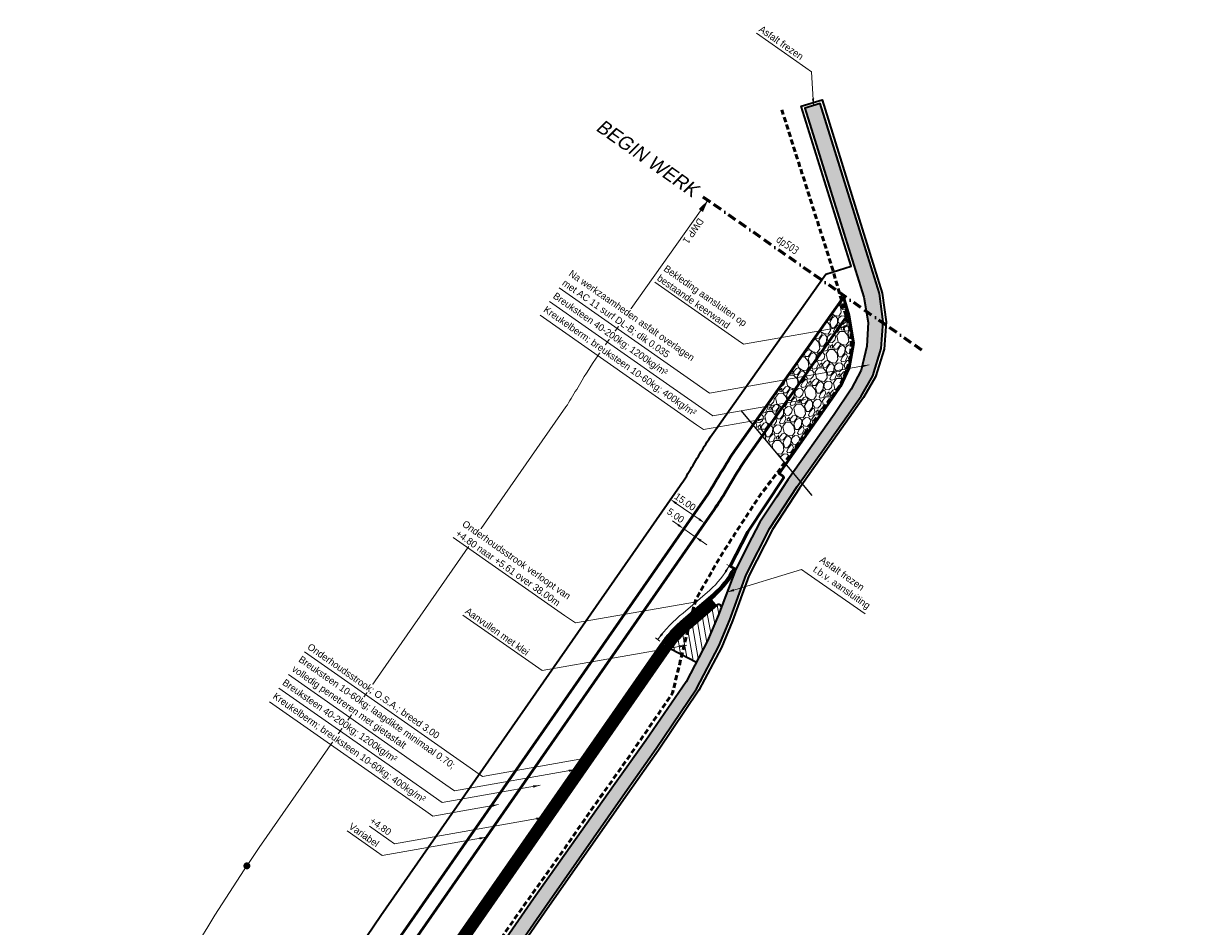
# Model space of a CAD drawing. Header units: metres. Extents: x -128301 to 77274, y 393138 to 412865.
# Tile 5 of 12: x 69750 to 70169, y 408167 to 408493. Entities that reach past the tile are written whole.
import ezdxf
from ezdxf.enums import TextEntityAlignment as Align

# ---------------------------------------------------------------- set-up
doc = ezdxf.new("R2010")
doc.units = ezdxf.units.M
for name, pattern in [('CENTER2', [28.575, 19.05, -3.175, 3.175, -3.175]), ('HIDDEN', [0.375, 0.25, -0.125]), ('KAVELGRENS', [21.875, 6.25, -3.125, 6.25, -3.125, 0, -3.125]), ('ONDERHOUDSSTROOK', [28, 8, -20]), ('SECTIEGRENS', [10.5, 5, -1, 0.5, -1, 0.5, -1, 0.5, -1])]:
    doc.linetypes.add(name, pattern=pattern)
doc.layers.add('BS-datatransport_KPN', color=7, linetype='HIDDEN', lineweight=50, true_color=0x69bd45)
for name, color, linetype, lineweight in [('maatvoering-leadr', 7, 'Continuous', 30), ('maatvoering-lin', 7, 'Continuous', 30), ('Plts-Dwarsprofiel', 5, 'CENTER2', 70), ('sn-arcering_dun', 1, 'Continuous', 18), ('sn-arcering_kreukelberm', 253, 'Continuous', 0), ('TL-2.5mm Tekst', 7, 'Continuous', 25), ('TM-Beginwerk', 11, 'KAVELGRENS', 60), ('TM-Glooiing', 4, 'Continuous', 50), ('TM-Invloedsgebied', 1, 'Continuous', 18), ('TM-invloedsgrens', 6, 'SECTIEGRENS', 20), ('TM-Kreukelberm', 43, 'Continuous', 50), ('TM-Maatlijnen', 1, 'Continuous', 13), ('TM-onderhoudsweg', 3, 'Continuous', 35), ('TM-Werkgrens', 62, 'PBZ-WERKGRENS', 35)]:
    doc.layers.add(name, color=color, linetype=linetype, lineweight=lineweight)
doc.layers.add('sn-arcering_grijs', color=8, linetype='Continuous')
doc.layers.add('sn-arcrand', color=7, linetype='Continuous', plot=False)
doc.styles.add('GM25mm', font='StagCAD.ttf', dxfattribs={"width": 0.96, "height": 2.5})
doc.styles.add('ISO', font='isocp.shx', dxfattribs={"height": 2.5})
doc.styles.add('StagCAD', font='StagCAD.ttf')
doc.linetypes.add('PBZ-WERKGRENS', pattern='A,5.5,-1.05,["O",StagCAD,S=2,R=0,X=0,Y=-1],-3.45', length=10)
doc.dimstyles.new('GM-maatvoering', dxfattribs={"dimtxt": 2.5, "dimasz": 2.5, "dimexe": 1, "dimexo": 0, "dimgap": 1, "dimtad": 1, "dimrnd": 0.001, "dimzin": 1, "dimdsep": 46, "dimtxsty": 'StagCAD', "dimcen": 0.09, "dimclrd": 1, "dimclre": 1, "dimclrt": 7, "dimazin": 0, "dimtfac": 1, "dimtix": 1, "dimtmove": 0, "dimatfit": 3, "dimfxl": 1, "dimfxlon": 1, "dimtvp": 0.83, "dimtolj": 1, "dimtzin": 0, "dimlwd": 15, "dimlwe": 15, "dimarcsym": 0})

# ---------------------------------------------------------------- blocks, each defined once
blk = doc.blocks.new('*U23')
at = {"layer": 'TM-Beginwerk', "ltscale": 0.5}
blk.add_lwpolyline([(3, 0), (100, 0)], dxfattribs=at)
at = {"layer": 'TM-Beginwerk', "style": 'StagCAD', "oblique": 10}
blk.add_text('BEGIN WERK', height=5, rotation=180, dxfattribs=at).set_placement((102.3, 0), align=Align.MIDDLE_RIGHT)
at = {"layer": 'TM-invloedsgrens', "color": 3, "lineweight": 35, "style": 'ISO', "width": 0.9}
blk.add_attdef('METRWG-LZ', text='', height=3, rotation=180, dxfattribs=at).set_placement((60, -4.9), align=Align.TOP_RIGHT)
blk = doc.blocks.new('ppuntje')
blk.add_lwpolyline([(0, 0, 0, 1.25, 0), (3, 0, 2, 2, 0)], format="xyseb")
blk = doc.blocks.new('punt')
at = {"layer": 'Plts-Dwarsprofiel', "linetype": 'Continuous', "lineweight": 35, "ltscale": 0.5, "const_width": 1.25}
blk.add_lwpolyline([(-0.625, 0, 1), (0.625, 0, 1)], format="xyb", close=True, dxfattribs=at)
blk = doc.blocks.new('*D33')
at = {"layer": 'Defpoints', "color": 0, "transparency": 16777216}
blk.add_point((69995.64, 408312.46), dxfattribs=at)
blk.add_point((69995.64, 408312.46), dxfattribs=at)
at = {"layer": 'maatvoering-lin', "color": 1, "lineweight": 15, "transparency": 16777216}
for p, q in [((69983.31, 408321.01), (69982.74, 408320.19)), ((69985.37, 408319.58), (69993.58, 408313.88)), ((69995.64, 408312.46), (69995.07, 408311.64))]:
    blk.add_line(p, q, dxfattribs=at)
at = {"layer": 'maatvoering-lin', "color": 7, "transparency": 16777216, "insert": (69988.55, 408320.11), "char_height": 2.5, "attachment_point": 5, "rotation": 325.263, "style": 'StagCAD', "bg_fill": 3, "box_fill_scale": 1.1, "bg_fill_color": 256, "bg_fill_true_color": 13158600, "bg_fill_transparency": 0}
blk.add_mtext('\\A1;15.00', dxfattribs=at)
at = {"layer": 'Defpoints', "color": 0, "transparency": 16777216}
blk.add_point((69983.31, 408321.01), dxfattribs=at)
at = {"layer": 'maatvoering-lin', "color": 1, "transparency": 16777216}
for points in [[(69985.6, 408319.93), (69985.13, 408319.24), (69983.31, 408321.01)], [(69993.82, 408314.23), (69993.35, 408313.54), (69995.64, 408312.46)]]:
    blk.add_solid(points, dxfattribs=at)
blk = doc.blocks.new('*D36')
at = {"layer": 'Defpoints', "color": 0, "transparency": 16777216}
blk.add_point((69992.21, 408307.54), dxfattribs=at)
blk.add_point((69992.21, 408307.54), dxfattribs=at)
at = {"layer": 'maatvoering-lin', "color": 1, "lineweight": 15, "transparency": 16777216}
for p, q in [((69986.05, 408311.81), (69983.99, 408313.23)), ((69988.1, 408310.38), (69987.53, 408309.56)), ((69992.21, 408307.54), (69991.64, 408306.71)), ((69994.27, 408306.11), (69996.32, 408304.69))]:
    blk.add_line(p, q, dxfattribs=at)
at = {"layer": 'maatvoering-lin', "color": 1, "transparency": 16777216}
blk.add_solid([(69994.5, 408306.45), (69994.03, 408305.77), (69992.21, 408307.54)], dxfattribs=at)
at = {"layer": 'maatvoering-lin', "color": 7, "transparency": 16777216, "insert": (69985.13, 408315.18), "char_height": 2.5, "attachment_point": 5, "rotation": 325.2632, "style": 'StagCAD', "bg_fill": 3, "box_fill_scale": 1.1, "bg_fill_color": 256, "bg_fill_true_color": 13158600, "bg_fill_transparency": 0}
blk.add_mtext('\\A1;5.00', dxfattribs=at)
at = {"layer": 'Defpoints', "color": 0, "transparency": 16777216}
blk.add_point((69988.1, 408310.38), dxfattribs=at)
at = {"layer": 'maatvoering-lin', "color": 1, "lineweight": 15, "transparency": 16777216}
blk.add_line((69988.1, 408310.38), (69992.21, 408307.54), dxfattribs=at)
at = {"layer": 'maatvoering-lin', "color": 1, "transparency": 16777216}
blk.add_solid([(69986.28, 408312.15), (69985.81, 408311.47), (69988.1, 408310.38)], dxfattribs=at)

msp = doc.modelspace()

# ---------------------------------------------------------------- hatches: boundary and pattern name
at = {"layer": 'sn-arcering_dun'}
h = msp.add_hatch(dxfattribs=at)
h.set_pattern_fill('_USER', color=256, scale=2, angle=135, style=0, pattern_type=0)
h.set_pattern_definition([(100, (70059.4808, 408602.4415), (-1.969616, -0.347296), [])])
edge = h.paths.add_edge_path()
edge.add_line((69996.636, 408270.059), (70000.585, 408279.442))
edge.add_line((70000.585, 408279.442), (70001.63, 408282.179))
edge.add_arc((70000.631, 408282.13), 1, 2.80706, 130.42717)
edge.add_line((69999.983, 408282.891), (69990.597, 408274.896))
edge.add_arc((70020.428, 408239.88), 46, 130.42717, 143.59375)
edge.add_line((69983.405, 408267.181), (69992.613, 408262.366))
edge.add_line((69992.613, 408262.366), (69996.636, 408270.059))
at = {"layer": 'sn-arcering_grijs'}
h = msp.add_hatch(color=256, dxfattribs=at)
h.dxf.hatch_style = 1
h.paths.add_polyline_path([(69848.829, 408026.738), (69853.277, 408025.219), (69862.098, 408045.781), (69884.044, 408090.282), (69909.148, 408132.416), (69937.98, 408174.047), (69966.936, 408215.407), (69978.152, 408231.229), (69992.657, 408252.82), (70000.728, 408268.113), (70004.639, 408277.657), (70010.555, 408293.827), (70019.114, 408310.613), (70028.896, 408325.659), (70045.36, 408348.864), (70051.948, 408358.239), (70056.228, 408365.532), (70059.232, 408375.339), (70059.958, 408384.946), (70058.611, 408395.13), (70051.322, 408418.174), (70037.25, 408463.666), (70031.649, 408461.958), (70045.782, 408416.875), (70052.883, 408393.848), (70054.489, 408384.759), (70054.03, 408376.217), (70051.977, 408367.545), (70048.403, 408360.749), (70042.213, 408351.616), (70025.538, 408328.002), (70015.427, 408312.839), (70006.839, 408295.822), (70000.585, 408279.442), (69996.636, 408270.059), (69988.904, 408255.272), (69974.343, 408234.095), (69962.753, 408217.794), (69933.931, 408177.166), (69905.014, 408135.37), (69879.68, 408092.763), (69857.817, 408048.331)])
at = {"layer": 'sn-arcering_kreukelberm'}
h = msp.add_hatch(dxfattribs=at)
h.set_pattern_fill('GRAVEL', color=256, scale=0.3, style=0)
h.set_pattern_definition([(287.29388, (70238.4327, 408144.11557), (27.817122, -87.4388113), [1.02516, -101.49145]), (244.25084, (70238.73743, 408143.13674), (40.15919494, 82.50198217), [1.75921, -174.16215]), (191.79154, (70237.97317, 408141.5522), (110.9836809, 22.6904159), [1.24044, -122.80417]), (326.55478, (70238.0928, 408138.02428), (-127.1233065, 84.40076626), [1.60201, -158.59931]), (352.11475, (70239.42953, 408137.14135), (-98.07197718, 13.95603426), [1.5709, -155.51942]), (56.55478, (70240.98558, 408136.92584), (-84.40076626, -127.1233065), [1.60201, -158.59931]), (96.975335, (70241.8685, 408138.26258), (14.90541827, -124.08526144), [2.11858, -209.73935]), (131.53642, (70241.61123, 408140.36548), (-116.86989423, 131.49050545), [2.00016, -198.01577]), (180.71066, (70240.28493, 408141.86266), (-116.30026384, -1.80383774), [1.60744, -159.13664]), (234.51745, (70238.6776, 408141.8427), (49.3682771, 68.1661941), [1.83514, -89.92181]), (281.67853, (70237.6124, 408140.34839), (25.34870733, -121.42696997), [2.37323, -234.95032]), (198.09517, (70242.0119, 408144.47064), (-66.5522332, -22.500539), [0.81001, -80.1917]), (230.75033, (70241.2419, 408144.21905), (63.7040649, 77.37527586), [1.54105, -152.56392]), (284.2811, (70240.267, 408143.0257), (6.55079, -3.8925), [1.07763, -9.69868]), (262.4797, (70239.2083, 408143.0342), (6.3609135, 40.538949), [0.58032, -57.45187]), (351.0825, (70239.1324, 408142.4589), (-23.5448696, 5.126706), [0.8207, -40.21426]), (90.24485, (70239.9432, 408142.3317), (-1.424084, 27.4373684), [1.33296, -43.0989]), (220.84615, (70239.9375, 408143.6646), (14.335788, 9.209082), [0.96386, -23.1327]), (75.67063, (70236.87472, 408138.65942), (19.2726172, 77.18539905), [1.35026, -133.67648]), (129.62727, (70237.2089, 408139.9677), (56.4886977, -69.02064785), [1.1328, -112.14665]), (352.4797, (70238.6273, 408144.4431), (-40.538949, 6.3609135), [1.16064, -56.87155]), (42.89155, (70239.77796, 408144.2912), (-58.5773588, -53.83040626), [1.35026, -133.67648]), (38.72505, (70240.9362, 408136.2461), (-32.5640745, -24.9689537), [1.3021, -63.8032]), (354.05623, (70241.95206, 408137.06065), (-91.5211869, 10.0635354), [1.09102, -108.01078]), (126.0825, (70245.217, 408140.6161), (-24.9689537, 32.5640745), [1.16064, -56.87155]), (76.63512, (70244.53345, 408141.5541), (-24.3993233, -100.73026865), [1.27735, -126.45713]), (128.72505, (70243.3097, 408137.4062), (24.9689537, -32.5640745), [0.65105, -64.45426]), (160.59103, (70244.9835, 408140.223), (-30.09566, 9.019205), [0.38854, -38.46598]), (225.24485, (70244.617, 408140.3522), (18.228287, 15.759872), [1.5709, -29.84716]), (245.2901, (70243.51096, 408139.23665), (32.37419772, 69.40040145), [1.4558, -144.1241]), (2.97116, (70240.5327, 408141.9813), (-16.994079, 1.234207), [1.09897, -26.37533]), (52.43832, (70241.63022, 408142.0383), (79.2740601, 103.5784369), [1.91867, -189.94803]), (120.2265, (70242.7999, 408143.5592), (30.2855367, -53.4506527), [0.78452, -77.66818]), (149.281, (70242.405, 408144.237), (-10.44329, -2.6583), [0.4572, -7.1628]), (179.53753, (70243.2366, 408139.2224), (61.42552705, -1.0443305), [1.0586, -104.80182]), (107.29388, (70242.178, 408139.23095), (-27.817122, 87.4388113), [2.05033, -100.46629]), (59.281, (70241.5685, 408141.1886), (-2.65829, 10.44329), [1.9812, -5.6388]), (24.58594, (70242.58056, 408142.8918), (84.7805198, 38.2604111), [1.20483, -119.27795]), (313.3357, (70243.6762, 408143.3931), (22.3106623, -22.1207855), [1.10949, -54.36495]), (266.92707, (70244.43756, 408142.5861), (-8.44957455, -163.39000303), [1.80644, -178.83739]), (234.70717, (70244.34073, 408140.78226), (-57.15327466, -81.26777465), [1.91109, -189.19754])])
h.paths.add_polyline_path([(70042.233, 408358.458), (70044.56, 408361.809), (70047.701, 408368.554), (70049.183, 408377.302), (70047.584, 408387.351), (70045.51, 408393.739), (70012.991, 408347.845), (70024.779, 408333.695)])

# ---------------------------------------------------------------- linework, layer by layer
at = {"layer": 'maatvoering-lin', "color": 1, "lineweight": 15}
for p, q in [((70005.287, 408296.63), (70003.526, 408297.578)), ((69977.91, 408271.128), (69979.492, 408269.904))]:
    msp.add_line(p, q, dxfattribs=at)
msp.add_lwpolyline([(70004.406, 408297.104, -0.0876369), (69997.403, 408288.247), (69987.802, 408280.068, 0.0637164), (69978.701, 408270.516)], format="xyb", dxfattribs=at)
at = {"layer": 'maatvoering-lin', "color": 1}
for points in [[(70002.784, 408295.174), (70003.502, 408294.751), (70004.406, 408297.104)], [(69980.56, 408272.239), (69979.9, 408272.749), (69978.701, 408270.516)]]:
    msp.add_solid(points, dxfattribs=at)
at = {"layer": 'sn-arcrand'}
msp.add_lwpolyline([(70008.628, 408353.082), (70034.231, 408322.349)], dxfattribs=at)
at = {"layer": 'TM-Glooiing'}
msp.add_lwpolyline([(70006.173, 408296.168), (70004.727, 408296.922), (70011.114, 408309.371), (70024.098, 408328.915), (70023.594, 408329.495), (70022.415, 408330.34), (70042.233, 408358.458), (70044.56, 408361.809), (70047.701, 408368.554), (70049.183, 408377.302), (70047.584, 408387.351), (70045.563, 408393.813)], dxfattribs=at)
for points in [[(70099.854, 407749.539), (69852.368, 407919.099), (69852.368, 407919.099, -0.1035835), (69838.193, 407933.904), (69829.097, 407948.5, -0.1895051), (69816.184, 408007.708, -0.0546874), (69824.755, 408038.784, -0.0574864), (69891.254, 408162.493), (69999.115, 408317.455, 0.0162776), (70003.351, 408324.069), (70007.214, 408330.534, -0.0176811), (70011.114, 408336.548), (70047.44, 408387.813)], [(70006.839, 408295.822), (70006.173, 408296.168, -0.0878983), (69998.716, 408286.738), (69988.166, 408277.751, 0.0643733), (69979.595, 408268.301), (69901.152, 408155.603, 0.0574864), (69835.962, 408034.329, 0.0546874), (69828.091, 408005.788, 0.1903496), (69839.25, 407955.015, 0.0927691), (69849.954, 407943.998), (70902.287, 407218.042, 0.4488935), (71135.633, 407275.142), (71222.781, 407439.734), (71222.119, 407440.084)]]:
    msp.add_lwpolyline(points, format="xyb", dxfattribs=at)
at = {"layer": 'TM-Invloedsgebied'}
msp.add_lwpolyline([(69996.759, 408428.716), (69957.983, 408373.993, 0.0180004), (69951.461, 408363.949, 0.0006973), (69947.505, 408357.328, -0.0156861), (69945.629, 408354.392), (69837.905, 408199.627, 0.0574864), (69764.353, 408062.796, 0.0546874), (69752.013, 408018.053, 0.1871205), (69774.298, 407913.535), (69783.027, 407899.528, 0.1035835), (69815.63, 407865.477), (69927.641, 407788.735), (70063.033, 407695.974, -0.0081514)], format="xyb", dxfattribs=at)
at = {"layer": 'TM-Kreukelberm', "flags": 128}
msp.add_lwpolyline([(70097.022, 407745.419), (69849.542, 407914.975, -0.1035835), (69833.949, 407931.26), (69824.889, 407945.8, -0.1892406), (69811.248, 408008.503, -0.0546874), (69820.109, 408040.631, -0.0574864), (69887.15, 408165.35), (69994.989, 408320.28, 0.0163147), (69999.055, 408326.627, -0.0006973), (70002.925, 408333.104, -0.0177157), (70007.026, 408339.427), (70045.563, 408393.813)], format="xyb", dxfattribs=at)
at = {"layer": 'TM-onderhoudsweg'}
msp.add_lwpolyline([(69909.148, 408132.416), (69937.98, 408174.047), (69966.936, 408215.407), (69978.152, 408231.229), (69992.657, 408252.82), (70000.728, 408268.113), (70004.639, 408277.657), (70010.555, 408293.827), (70019.114, 408310.613), (70028.896, 408325.659), (70045.36, 408348.864), (70051.948, 408358.239), (70056.228, 408365.532), (70059.232, 408375.339), (70059.958, 408384.946), (70058.611, 408395.13), (70051.322, 408418.174), (70037.25, 408463.666), (70031.649, 408461.958), (70045.782, 408416.875), (70052.883, 408393.848), (70054.489, 408384.759), (70054.03, 408376.217), (70051.977, 408367.545), (70048.403, 408360.749), (70042.213, 408351.616), (70025.538, 408328.002), (70021.417, 408321.821), (70015.427, 408312.839), (70012.612, 408307.261), (70006.839, 408295.822), (70000.585, 408279.442), (69996.636, 408270.059), (69988.904, 408255.272), (69974.343, 408234.095), (69962.753, 408217.794), (69933.931, 408177.166), (69905.014, 408135.37)], dxfattribs=at)
msp.add_lwpolyline([(70006.839, 408295.822, -0.088549), (69999.208, 408286.173), (69988.652, 408277.18, 0.0643733), (69980.211, 408267.873), (69901.767, 408155.175, 0.0574864), (69836.659, 408034.052, 0.0546874), (69828.831, 408005.669, 0.1903674), (69839.875, 407955.43, 0.0927691), (69850.387, 407944.611), (70902.713, 407218.659, 0.4488935), (71134.971, 407275.493), (71222.119, 407440.084)], format="xyb", dxfattribs=at)
at = {"layer": 'TM-onderhoudsweg', "linetype": 'ONDERHOUDSSTROOK', "const_width": 3, "flags": 128}
msp.add_lwpolyline([(69999.01, 408284.033), (69990.52, 408276.8, 0.0634403), (69982.171, 408268.063), (69902.998, 408154.318, 0.0574864), (69838.053, 408033.498, 0.0546874), (69830.312, 408005.43, 0.1904233), (69841.128, 407956.255, 0.0927886), (69851.259, 407945.832), (70903.565, 407219.894, 0.4488907), (71133.644, 407276.193), (71220.794, 407440.786, 0.1548687), (71222.253, 407448.821), (71220.22, 407464.664)], format="xyb", dxfattribs=at)
at = {"layer": 'TM-onderhoudsweg', "flags": 128}
msp.add_lwpolyline([(70001.63, 408282.179, 0.6225669), (69999.983, 408282.891), (69990.597, 408274.896, 0.0643733), (69982.673, 408266.159), (69904.23, 408153.461, 0.0574864), (69839.447, 408032.944, 0.0546874), (69831.793, 408005.191, 0.1904428), (69842.374, 407957.089, 0.0927691), (69852.117, 407947.062), (70904.417, 407221.129, 0.4488907), (71132.319, 407276.895), (71219.468, 407441.488, 0.1548687), (71220.765, 407448.631), (71218.732, 407464.473, 0.7316656), (71216.857, 407464.814)], format="xyb", dxfattribs=at)
msp.add_lwpolyline([(69983.405, 408267.181), (69992.613, 408262.366)], dxfattribs=at)
at = {"layer": 'TM-Werkgrens', "flags": 128}
msp.add_lwpolyline([(71162.257, 407390.857), (71189.136, 407430.916), (71205.603, 407455.512), (71223.742, 407490.917), (71225.247, 407494.8), (71224.71, 407500.066), (71222.979, 407503.974), (71217.31, 407510.048), (71217.529, 407510.609), (71252.771, 407496.875), (71252.267, 407495.582), (71243.852, 407497.303), (71237.968, 407496.113), (71233.786, 407493.15), (71230.141, 407487.746), (71223.434, 407475.09, 0.1549574), (71222.243, 407468.539), (71224.733, 407449.14, -0.0308563), (71224.863, 407447.171), (71227.491, 407451.635), (71238.276, 407460.665), (71249.645, 407466.861), (71265.163, 407470.161), (71279.878, 407469.053), (71288.945, 407465.991), (71303.724, 407461.174), (71312.121, 407457.345), (71337.348, 407444.303), (71382.762, 407421.927), (71427.006, 407400.583), (71472.454, 407377.933), (71516.14, 407355.093), (71542.827, 407340.616), (71521.792, 407301.134), (71507.701, 407308.724), (71269.273, 407435.286, 0.0301995), (71268.444, 407435.119, 0.0219435), (71264.081, 407433.817, 0.0262777), (71250.855, 407429.133, 0.0601679), (71247.862, 407427.306, 0.0981375), (71247.341, 407426.678), (71164.2, 407260.287, -0.2267265), (71031.368, 407160.654, -0.0817916), (70975.038, 407159.16, -0.0629398), (70920.372, 407173.632, -0.0559891), (70871.38, 407199.857), (70801.436, 407248.109, 0.0126353), (70794.305, 407252.718, -0.0009661), (70786.337, 407257.609, -0.0146734), (70777.819, 407263.212), (70634.957, 407364.235, 0.0239895), (70629.281, 407367.784, 0.0007221), (70622.144, 407371.772, -0.0228784), (70613.956, 407376.835), (70470.149, 407476.658, 0.001133), (70462.893, 407481.667, 0.0003141), (70455.579, 407486.685, -0.0005047), (70448.227, 407491.734), (70304.075, 407590.993, -0.0058025), (70290.507, 407600.614, 0.000797), (70277.368, 407610.13, 0.0073842), (70264.415, 407619.191), (70119.333, 407717.058, -0.0094545), (70109.503, 407724.005, -0.0006019), (70100.256, 407730.823, 0.0082153), (70091.358, 407737.178), (69914.654, 407858.243), (69892.046, 407825.245), (69821.282, 407873.727, -0.1035835), (69791.514, 407904.816), (69782.724, 407918.922, -0.1873365), (69761.886, 408016.464, -0.003665), (69762.381, 408019.396), (69801.773, 408012.45, -0.0510093), (69810.816, 408044.325, -0.0574864), (69878.942, 408171.062), (69986.765, 408325.969, 0.0162489), (69990.464, 408331.744, -0.0006973), (69994.348, 408338.245, -0.0177781), (69998.851, 408345.186), (70039.22, 408402.158), (70048.401, 408404.989), (70044.827, 408416.578), (70030.394, 408462.62), (70037.911, 408464.913), (70052.276, 408418.473), (70059.591, 408395.348), (70060.963, 408384.974), (70060.221, 408375.153), (70057.15, 408365.127), (70052.79, 408357.697), (70046.177, 408348.288), (70029.723, 408325.097), (70019.981, 408310.112), (70011.473, 408293.427), (70005.572, 408277.296), (70001.635, 408267.689), (69993.517, 408252.307), (69978.975, 408230.661), (69967.754, 408214.831), (69938.801, 408173.476), (69909.99, 408131.875), (69884.923, 408089.804), (69863.007, 408045.362), (69854.218, 408024.876), (69851.102, 408014.575), (69849.557, 408001.343), (69851.075, 407986.063), (69853.748, 407977.665), (69859.861, 407964.34), (69867.019, 407955.573), (69885.415, 407942.012), (69904.614, 407929.44), (69946.753, 407900.575), (69991.178, 407869.925), (70033.254, 407841.125), (70073.065, 407813.511), (70114.251, 407785.485), (70131.1, 407773.592), (70170.261, 407746.414), (70208.121, 407720.722), (70247.489, 407693.283), (70288.264, 407665.229), (70327.308, 407638.245), (70376.081, 407604.565), (70415.939, 407577.232), (70456.537, 407549.108), (70496.793, 407521.158), (70536.244, 407494.221), (70576.224, 407466.686), (70615.991, 407438.805), (70640.71, 407422.189), (70680.973, 407394.664), (70720.325, 407367.491), (70759.705, 407339.951), (70800.978, 407311.7), (70842.752, 407282.487), (70882.687, 407254.819), (70912.77, 407234.704), (70912.824, 407234.755), (70920.975, 407229.263), (70923.516, 407227.656), (70936.68, 407221.181), (70939.889, 407219.867), (70948.979, 407216.938), (70961.662, 407214.253), (70977.057, 407212.017), (70983.254, 407211.56), (71006.489, 407212.832), (71028.171, 407217.78), (71048.638, 407226.263), (71067.745, 407238.417), (71084.674, 407252.826), (71096.237, 407268.246), (71097.042, 407269.69)], format="xyb", dxfattribs=at)

# ---------------------------------------------------------------- block references
at = {"layer": 'Plts-Dwarsprofiel', "rotation": 325.0000000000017}
msp.add_blockref('punt', (69830.658, 408189.002), dxfattribs=at)
at = {"layer": 'TM-Beginwerk', "rotation": 145.000000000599}
msp.add_blockref('*U23', (70076.27, 408373.042), dxfattribs=at).add_auto_attribs({'METRWG-LZ': 'dp503'})
at = {"layer": 'TM-Maatlijnen', "xscale": 1.5, "yscale": 1.5, "zscale": 1.5, "rotation": 235.0000000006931}
msp.add_blockref('ppuntje', (69996.788, 408428.758), dxfattribs=at)

# ---------------------------------------------------------------- texts
at = {"layer": 'TL-2.5mm Tekst', "style": 'GM25mm', "width": 0.96}
msp.add_text('DWP 1', height=2.5, rotation=235, dxfattribs=at).set_placement((69992.773, 408423.024), align=Align.BOTTOM_LEFT)

# ---------------------------------------------------------------- leaders
at = {"layer": 'maatvoering-leadr', "annotation_type": 0, "has_hookline": 1, "horizontal_direction": (0.819152, -0.573576, 0)}
for points, hookline_direction, text_width in [([(70034.769, 408462.909), (70034.132, 408475.056), (70032.085, 408476.49)], 1, 20.75), ([(70003.701, 408287.603), (70030.51, 408295.799), (70032.558, 408294.365)], 0, 24.5), ([(69937.407, 408206.378), (69883.88, 408196.94), (69881.832, 408198.374)], 1, 7.5)]:
    msp.add_leader(points, dimstyle='GM-maatvoering', override={"dimscale": 0, "dimgap": 1, "dimtad": 1}, dxfattribs=dict(at, hookline_direction=hookline_direction, text_width=text_width))

# ---------------------------------------------------------------- next in the draw order: texts
at = {"layer": 'maatvoering-leadr', "color": 7, "insert": (70014.842, 408489.785), "char_height": 2.5, "attachment_point": 7, "rotation": 325, "style": 'StagCAD', "bg_fill": 3, "box_fill_scale": 1.2, "bg_fill_color": 256, "bg_fill_transparency": 0}
msp.add_mtext('\\A1;Asfalt frezen', dxfattribs=at)

# ---------------------------------------------------------------- next in the draw order: dimensions: what is measured, and where the dimension line sits
at = {"layer": 'maatvoering-lin'}
dim = msp.add_linear_dim(base=(69995.638, 408312.46), p1=(69983.312, 408321.007), p2=(69995.638, 408312.46), angle=325.26297, dimstyle='GM-maatvoering', override={"dimtmove": 1, "dimtfill": 1}, dxfattribs=at)
dim.commit()
dim.dimension.update_dxf_attribs({"geometry": '*D33', "text_midpoint": (69987.271, 408318.262), "dimtype": 161})

# ---------------------------------------------------------------- next in the draw order: dimensions: what is measured, and where the dimension line sits
dim = msp.add_linear_dim(base=(69992.211, 408307.536), p1=(69988.102, 408310.385), p2=(69992.211, 408307.536), angle=325.2632, dimstyle='GM-maatvoering', override={"dimtmove": 1, "dimtfill": 1}, dxfattribs=at)
dim.commit()
dim.dimension.update_dxf_attribs({"geometry": '*D36', "text_midpoint": (69983.852, 408313.331), "dimtype": 161})

# ---------------------------------------------------------------- next in the draw order: linework, layer by layer
at = {"layer": 'BS-datatransport_KPN', "ltscale": 7.5, "flags": 128}
msp.add_lwpolyline([(69960.015, 407786.457), (69970.193, 407818.689), (70000.513, 407863.752), (69899.639, 407933.141), (69878.582, 407946.919), (69874.762, 407951.251), (69871.489, 407955.689), (69867.248, 407962.563), (69862.669, 407971.365), (69860.297, 407978.089), (69856.49, 407992.472), (69855.802, 407999.998), (69855.717, 408015.37), (69858.622, 408030.998), (69850.503, 408032.193), (69853.92, 408043.447), (69857.167, 408050.706), (69862.808, 408062.235), (69870.5, 408077.692), (69881.194, 408098.922), (69894.355, 408120.528), (69903.941, 408136.308), (69908.214, 408142.969), (69918.128, 408157.146), (69933.184, 408178.53), (69944.735, 408194.642), (69954.564, 408208.904), (69967.127, 408226.582), (69983.982, 408251.152), (69988.597, 408270.025), (69992.364, 408284.934), (70000.996, 408299.964), (70006.465, 408308.589), (70015.54, 408322.478), (70022.462, 408331.531), (70032.12, 408345.365), (70043.928, 408361.571), (70045.637, 408364.56), (70046.834, 408368.061), (70047.774, 408370.538), (70048.372, 408375.747), (70048.372, 408380.7), (70041.193, 408405.552), (70023.288, 408461.576)], dxfattribs=at)

# ---------------------------------------------------------------- next in the draw order: texts
at = {"layer": 'maatvoering-leadr', "color": 7, "char_height": 2.5, "rotation": 325, "style": 'StagCAD', "bg_fill": 3, "box_fill_scale": 1.2, "bg_fill_color": 256, "bg_fill_transparency": 0}
for s, insert, attachment_point in [('\\A1;Na werkzaamheden asfalt overlagen\\Pmet AC 11 surf DL-B; dik 0.035', (69943.735, 408398.004), 7), ('\\A1;Onderhoudsstrook verloopt van\\P+4.80 naar +5.61 over 38.00m', (69905.578, 408308.144), 7), ('\\A1;Asfalt frezen\\Pt.b.v. aansluiting', (70033.951, 408294.611), 7), ('\\A1;Breuksteen 40-200kg; 1200kg/m²', (69842.777, 408253.821), 7), ('\\A1;+4.80', (69881.587, 408199.766), 9)]:
    msp.add_mtext(s, dxfattribs=dict(at, insert=insert, attachment_point=attachment_point))

# ---------------------------------------------------------------- next in the draw order: leaders
at = {"layer": 'maatvoering-leadr', "annotation_type": 0, "has_hookline": 1, "hookline_direction": 1, "horizontal_direction": (0.819152, -0.573576, 0)}
for points, override, text_width in [([(70054.867, 408369.446), (69997.279, 408359.291), (69989.239, 408364.921)], {"dimscale": 0, "dimgap": 1, "dimtad": 1}, 55.25), ([(69992.602, 408284.158), (69949.057, 408276.48), (69945.143, 408279.22)], {"dimscale": 0, "dimgap": 1, "dimtad": 1, "dimldrblk": 'DotSmall'}, 48), ([(69936.3, 408218.005), (69901.058, 408211.791), (69884.287, 408223.534)], {"dimscale": 0, "dimgap": 1, "dimtad": 1}, 50.375), ([(69916.893, 408199.328), (69879.439, 408192.724), (69877.392, 408194.158)], {"dimscale": 0, "dimgap": 1, "dimtad": 1}, 12)]:
    msp.add_leader(points, dimstyle='GM-maatvoering', override=override, dxfattribs=dict(at, text_width=text_width))

# ---------------------------------------------------------------- next in the draw order: texts
at = {"layer": 'maatvoering-leadr', "color": 7, "char_height": 2.5, "attachment_point": 7, "rotation": 325, "style": 'StagCAD', "bg_fill": 3, "box_fill_scale": 1.2, "bg_fill_color": 256, "bg_fill_transparency": 0}
for s, insert in [('\\A1;Bekleding aansluiten op\\Pbestaande keerwand', (69978.162, 408400.097)), ('\\A1;Onderhoudsstrook; O.S.A.; breed 3.00', (69851.954, 408266.927))]:
    msp.add_mtext(s, dxfattribs=dict(at, insert=insert))

# ---------------------------------------------------------------- next in the draw order: leaders
at = {"layer": 'maatvoering-leadr', "annotation_type": 0, "has_hookline": 1, "hookline_direction": 1, "horizontal_direction": (0.819152, -0.573576, 0)}
for points, text_width in [([(70048.169, 408383.674), (70009.588, 408376.871), (70007.692, 408378.199)], 35.75), ([(69954.008, 408227.992), (69915.511, 408221.204), (69898.277, 408233.271)], 56.25)]:
    msp.add_leader(points, dimstyle='GM-maatvoering', override={"dimscale": 0, "dimgap": 1, "dimtad": 1}, dxfattribs=dict(at, text_width=text_width))

# ---------------------------------------------------------------- next in the draw order: texts
at = {"layer": 'maatvoering-leadr', "color": 7, "char_height": 2.5, "attachment_point": 7, "rotation": 325, "style": 'StagCAD', "bg_fill": 3, "box_fill_scale": 1.2, "bg_fill_color": 256, "bg_fill_transparency": 0}
for s, insert in [('\\A1;Breuksteen 40-200kg; 1200kg/m²', (69940.294, 408393.089)), ('\\A1;Breuksteen 10-60kg; laagdikte minimaal 0.70;\\Pvolledig penetreren met gietasfalt', (69846.219, 408258.736))]:
    msp.add_mtext(s, dxfattribs=dict(at, insert=insert))

# ---------------------------------------------------------------- next in the draw order: texts
at = {"layer": 'maatvoering-leadr', "color": 7, "insert": (69909.019, 408280.148), "char_height": 2.5, "attachment_point": 7, "rotation": 325, "style": 'StagCAD', "bg_fill": 3, "box_fill_scale": 1.2, "bg_fill_color": 256, "bg_fill_transparency": 0}
msp.add_mtext('\\A1;Aanvullen met klei', dxfattribs=at)

# ---------------------------------------------------------------- next in the draw order: leaders
at = {"layer": 'maatvoering-leadr', "annotation_type": 0, "has_hookline": 1, "hookline_direction": 1, "horizontal_direction": (0.819152, -0.573576, 0)}
for points, text_width in [([(70031.958, 408356.946), (69998.575, 408351.059), (69981.804, 408362.802)], 50.375), ([(69949.082, 408223.691), (69905.499, 408216.006), (69902.371, 408218.196)], 68.25)]:
    msp.add_leader(points, dimstyle='GM-maatvoering', override={"dimscale": 0, "dimgap": 1, "dimtad": 1}, dxfattribs=dict(at, text_width=text_width))

# ---------------------------------------------------------------- next in the draw order: texts
at = {"layer": 'maatvoering-leadr', "color": 7, "char_height": 2.5, "attachment_point": 7, "rotation": 325, "style": 'StagCAD', "bg_fill": 3, "box_fill_scale": 1.2, "bg_fill_color": 256, "bg_fill_transparency": 0}
for insert in [(69936.852, 408388.174), (69839.336, 408248.906)]:
    msp.add_mtext('\\A1;Kreukelberm; breuksteen 10-60kg; 400kg/m²', dxfattribs=dict(at, insert=insert))

# ---------------------------------------------------------------- next in the draw order: leaders
at = {"layer": 'maatvoering-leadr', "annotation_type": 0, "has_hookline": 1, "hookline_direction": 1, "text_width": 28, "horizontal_direction": (0.819152, -0.573576, 0)}
msp.add_leader([(69989.11, 408268.493), (69937.035, 408259.311), (69932.201, 408262.695)], dimstyle='GM-maatvoering', override={"dimscale": 0}, dxfattribs=at)

# ---------------------------------------------------------------- next in the draw order: leaders
at = {"layer": 'maatvoering-leadr', "annotation_type": 0, "has_hookline": 1, "hookline_direction": 1, "text_width": 67.75, "horizontal_direction": (0.819152, -0.573576, 0)}
for points in [[(70017.227, 408350.04), (69995.134, 408346.144), (69992.595, 408347.922)], [(69921.347, 408211.06), (69897.617, 408206.876), (69895.079, 408208.653)]]:
    msp.add_leader(points, dimstyle='GM-maatvoering', override={"dimscale": 0, "dimgap": 1, "dimtad": 1}, dxfattribs=at)

# ---------------------------------------------------------------- next in the draw order: texts
at = {"layer": 'maatvoering-leadr', "color": 7, "insert": (69877.146, 408195.551), "char_height": 2.5, "attachment_point": 9, "rotation": 325, "style": 'StagCAD', "bg_fill": 3, "box_fill_scale": 1.2, "bg_fill_color": 256, "bg_fill_transparency": 0}
msp.add_mtext('\\A1;Variabel', dxfattribs=at)

doc.saveas('drawing.dxf')
